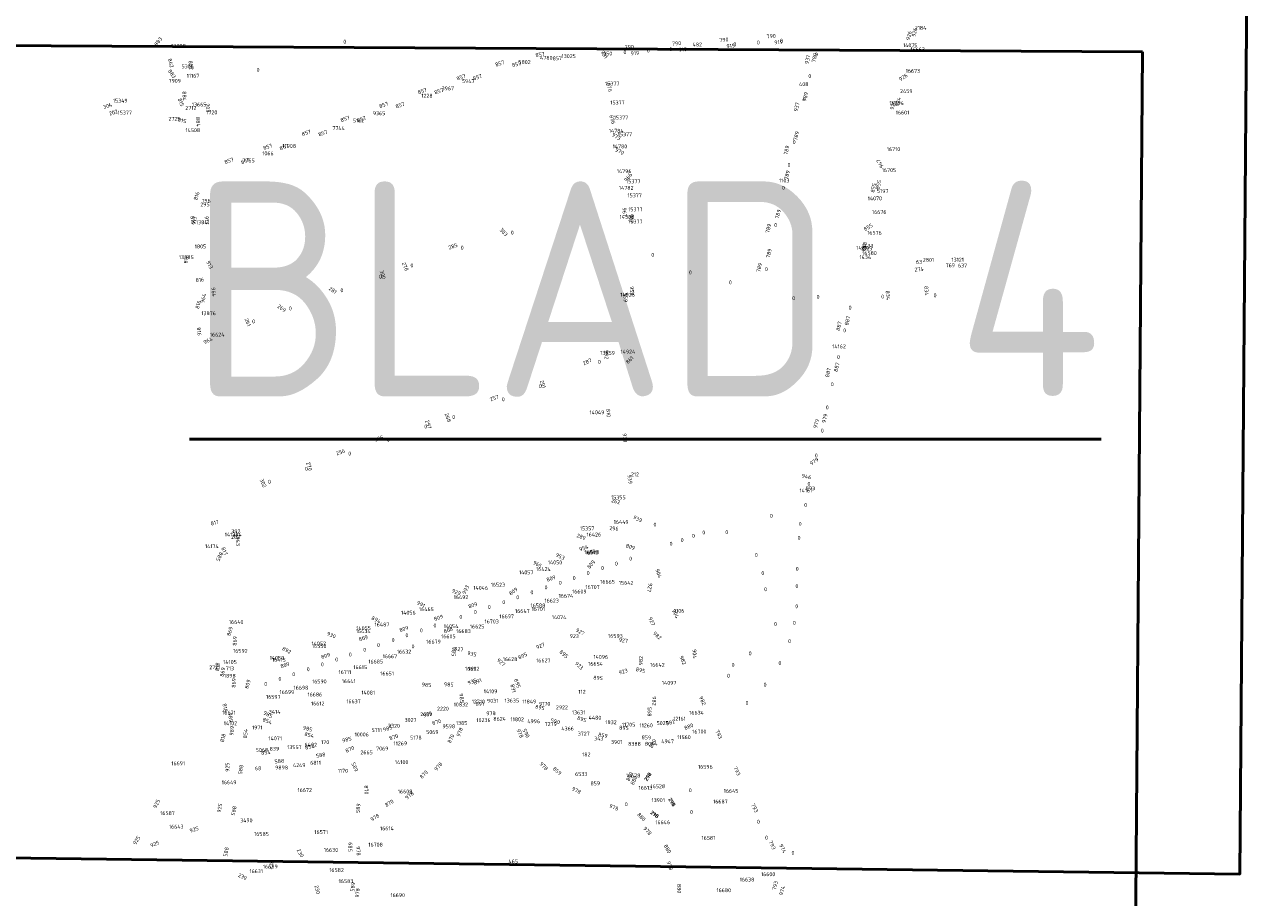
# Model space of a CAD drawing. Header units: metres. Extents: x 0 to 94175, y 0 to 466755.
# Tile 4 of 9: x 90841 to 91415, y 465347 to 465753. Entities that reach past the tile are written whole.
import ezdxf

# ---------------------------------------------------------------- set-up
doc = ezdxf.new("R2010")
doc.units = ezdxf.units.M
for name, color, linetype in [('120010_STRAATMEUB_OPGRAS_TOTAAL_MText', 7, 'CONTINUOUS'), ('120060_GRAS_RAND_BEPL_MText', 7, 'CONTINUOUS'), ('120070_GRAS_RAND_VERH_MText', 7, 'CONTINUOUS'), ('141020_OPGAHEESTR_RAND_GRASVERH_MText', 7, 'CONTINUOUS'), ('OEG_CAD_BOOM_NIEUW RHIJNGEEST_2023-0116_MText', 7, 'CONTINUOUS'), ('OEG_CAD_GRAS_NIEUW RHIJNGEEST_2023-0116_MText', 7, 'CONTINUOUS'), ('OEG_CAD_OPGAANDE HEESTER_NIEUW RHIJNGEEST_2023-0116_MText', 7, 'CONTINUOUS')]:
    doc.layers.add(name, color=color, linetype=linetype)
doc.layers.add('Kader_A0', color=4, linetype='CONTINUOUS', lineweight=50)
doc.styles.add('Leiden', font='isocp.shx')

msp = doc.modelspace()

# ---------------------------------------------------------------- linework, layer by layer
at = {"layer": 'Kader_A0', "flags": 128}
for points in [[(91415.05, 466500.5), (91405.98, 465357.86), (90691.13, 465367.31), (90689.47, 465552.61), (90622.51, 465548.29), (90625.07, 466504.89)], [(91360.76, 465740.4), (91351.7, 464597.76), (90636.85, 464607.2), (90635.18, 464792.5), (90568.22, 464788.18), (90570.79, 465744.78)]]:
    msp.add_lwpolyline(points, close=True, dxfattribs=at)

# ---------------------------------------------------------------- texts
at = {"layer": '120010_STRAATMEUB_OPGRAS_TOTAAL_MText', "color": 0, "char_height": 1.8, "style": 'Leiden'}
for s, insert, attachment_point in [('295', (90922.4, 465669.42), 4), ('196', (90923.27, 465671.14), 4), ('1805', (90919.75, 465649.9), 4), ('1525', (91229.72, 465648.07), 7), ('1433', (91230.26, 465650.09), 4), ('1434', (91229.05, 465644.95), 4), ('893', (91203.95, 465537.38), 4), ('392', (90936.78, 465517.36), 4), ('202', (90936.68, 465514.75), 4), ('344', (90937.27, 465515.94), 4), ('713', (90934.23, 465453.58), 4), ('1898', (90933.35, 465450.14), 4)]:
    msp.add_mtext(s, dxfattribs=dict(at, insert=insert, attachment_point=attachment_point))
at = {"layer": '120060_GRAS_RAND_BEPL_MText', "color": 0, "char_height": 1.8, "attachment_point": 8, "style": 'Leiden'}
for s, insert, rotation in [('218', (91131.32, 465402.69), 57.67828), ('218', (91141.07, 465390.87), 301.75832), ('218', (91133.21, 465384.92), 324.39715), ('230', (90968.09, 465367.22), 298.73761), ('230', (90956.15, 465361.87), 71.86467), ('230', (90941.6, 465355.88), 335.03956), ('230', (90975.97, 465350.46), 284.78207)]:
    msp.add_mtext(s, dxfattribs=dict(at, insert=insert, rotation=rotation))
at = {"layer": '120070_GRAS_RAND_VERH_MText', "color": 0, "char_height": 1.8, "attachment_point": 8, "style": 'Leiden'}
for s, insert, rotation in [('790', (91166.03, 465745.15), 4.36801), ('790', (91188.03, 465746.84), 4.36801), ('926', (91252.91, 465747.77), 76.82018), ('926', (91255.47, 465749.36), 76.71889), ('883', (90903.5, 465744.66), 53.09892), ('790', (91122.02, 465741.79), 4.36732), ('790', (91144.02, 465743.47), 4.36732), ('919', (91146.91, 465740.63), 4.3919), ('919', (91169.19, 465742.32), 4.33624), ('919', (91191.47, 465744.01), 4.33624), ('862', (90907.77, 465735.01), 284.63323), ('862', (90917.17, 465734.07), 278.99558), ('857', (91061.96, 465734.18), 18.31262), ('857', (91069.7, 465733.79), 13.41731), ('857', (91080.52, 465738.26), 7.66607), ('857', (91088.53, 465736.56), 3.67241), ('791', (91109.5, 465738.62), 300.6366), ('919', (91124.63, 465738.92), 4.3919), ('937', (91205.76, 465736.66), 76.98903), ('789', (91208.96, 465737.54), 76.89905), ('883', (90908.45, 465729.68), 306.78515), ('857', (91043.95, 465727.78), 19.75984), ('857', (91051.6, 465727.78), 19.88243), ('926', (91249.88, 465727.86), 33.64961), ('876', (91111.8, 465723.7), 283.40196), ('815', (90912.52, 465716.67), 291.0372), ('884', (90914.08, 465719.81), 271.32544), ('857', (91025.95, 465721.32), 19.75984), ('857', (91033.62, 465721.27), 19.88243), ('789', (91204.73, 465719.34), 76.89905), ('924', (91247.85, 465716.93), 76.8926), ('857', (91007.96, 465714.85), 19.81877), ('857', (91015.63, 465714.77), 19.88243), ('937', (91200.67, 465714.62), 76.98903), ('924', (91245.37, 465715.43), 76.95662), ('815', (90913.64, 465707.6), 344.87335), ('884', (90920.44, 465707.8), 275.12071), ('857', (90989.97, 465708.36), 19.81877), ('857', (90997.65, 465708.27), 19.88243), ('876', (91113.21, 465708.69), 285.91619), ('857', (90971.98, 465701.88), 19.81877), ('857', (90979.67, 465701.76), 19.88243), ('973', (91115.39, 465700.26), 328.14702), ('789', (91200.49, 465701.13), 76.90434), ('857', (90953.99, 465695.39), 19.81877), ('857', (90961.68, 465695.26), 19.88243), ('970', (91116.99, 465693.34), 332.32244), ('789', (91196, 465694.49), 76.89533), ('857', (90936, 465688.91), 19.81877), ('857', (90943.7, 465688.75), 19.88243), ('789', (91196.25, 465682.92), 76.90434), ('947', (91239.37, 465688.83), 119.28661), ('996', (91120.7, 465682.63), 232.88097), ('855', (91236.42, 465676.95), 76.87839), ('855', (91238.77, 465678.44), 77.08442), ('816', (90921.47, 465673.1), 72.20444), ('967', (91118.83, 465665.77), 272.39935), ('913', (90920.52, 465661.86), 86.57842), ('816', (90917.96, 465662.12), 277.15483), ('913', (90924.52, 465662.07), 275.42429), ('967', (91122.05, 465662.86), 270.87713), ('789', (91192.02, 465664.72), 76.90434), ('789', (91187.53, 465658.08), 76.89588), ('855', (91233.53, 465658.07), 30.27407), ('868', (91232.15, 465649.58), 77.08472), ('816', (90916.69, 465643.81), 82.96327), ('789', (91187.77, 465646.51), 76.63541), ('913', (90925.88, 465640.97), 297.88658), ('789', (91183.29, 465639.87), 76.89588), ('816', (90922.26, 465633.46), 6.35105), ('964', (90924.64, 465625.59), 76.8304), ('964', (90927.7, 465628.57), 275.42139), ('959', (91119.29, 465626.22), 270.24394), ('959', (91122.26, 465629.19), 270.4342), ('834', (91241.36, 465627.1), 274.37457), ('834', (91259.35, 465629.24), 274.23726), ('816', (90922.24, 465622.62), 76.69316), ('887', (91224.31, 465615.14), 76.92995), ('816', (90920.91, 465610.2), 277.23233), ('887', (91220.33, 465612.62), 76.92738), ('964', (90926.34, 465605.29), 25.83962), ('992', (91110.47, 465599.59), 270.0621), ('861', (91122.72, 465596.5), 44.6862), ('887', (91215.31, 465591.01), 76.92738), ('887', (91219.29, 465593.53), 76.92995), ('810', (91111.34, 465572.36), 274.14571), ('979', (91209.8, 465567.25), 76.89066), ('979', (91213.75, 465569.74), 76.87282), ('939', (91119, 465560.71), 275.295), ('979', (91208.43, 465549.12), 33.57027), ('939', (91121.3, 465541.43), 279.35276), ('946', (91204.2, 465541.98), 346.74551), ('939', (91125.41, 465522.32), 332.72668), ('817', (90929.37, 465520.49), 14.78441), ('943', (90938.99, 465512.66), 274.37039), ('885', (90930.5, 465506), 243.32959), ('817', (90932.77, 465507.8), 292.3274), ('953', (91089.42, 465504.86), 334.51674), ('954', (91101.05, 465508.72), 18.96363), ('954', (91104.75, 465506.93), 18.97428), ('809', (91122.15, 465509.27), 341.93783), ('965', (91078.82, 465501.22), 332.43427), ('809', (91104.87, 465501.39), 49.25212), ('809', (91085.83, 465494.58), 19.07495), ('904', (91134.76, 465497.5), 290.20823), ('929', (91041.1, 465488.26), 335.50724), ('993', (91046.6, 465489.8), 63.91869), ('809', (91068.51, 465488.68), 36.30613), ('927', (91130.57, 465491.38), 258.67475), ('991', (91024.59, 465482.62), 333.59735), ('809', (91049.41, 465482.1), 18.87315), ('894', (91003.77, 465475.44), 334.86191), ('809', (91033.44, 465476.3), 18.82347), ('927', (91131.54, 465475.05), 293.65751), ('904', (91142.61, 465478.61), 295.07151), ('869', (90936.96, 465470.55), 74.05976), ('809', (91017.36, 465471.1), 18.98398), ('808', (91038.03, 465470.53), 18.81167), ('927', (91098.63, 465469.83), 330.15954), ('869', (90939.32, 465466.32), 88.6203), ('930', (90982.95, 465468.29), 334.97243), ('809', (90998.48, 465466.76), 18.08909), ('923', (91096.32, 465467.69), 358.09053), ('927', (91119.08, 465465.69), 353.56409), ('982', (91134.39, 465468.21), 317.9725), ('892', (90962.16, 465461.17), 333.04215), ('809', (90980.93, 465458.59), 18.88789), ('985', (91039.35, 465461.43), 268.66075), ('927', (91042.55, 465461.62), 354.77322), ('935', (91048.55, 465459.43), 348.55214), ('895', (91072.66, 465458.59), 25.88406), ('927', (91080.93, 465463.22), 21.96495), ('895', (91090.9, 465459.53), 319.58764), ('904', (91151.44, 465460.29), 274.27732), ('818', (90931.23, 465454.32), 86.69473), ('809', (90962.06, 465454.28), 19.14457), ('927', (91061.74, 465455.73), 320.26893), ('923', (91098.01, 465454.16), 317.54743), ('982', (91128.26, 465457.16), 87.70422), ('982', (91146.05, 465457.01), 296.06064), ('869', (90933.6, 465451.69), 79.12057), ('935', (91049.16, 465446.59), 20.75665), ('891', (91051.71, 465446.68), 24.11703), ('895', (91107.34, 465448.24), 355.70829), ('923', (91119.35, 465451.24), 17.16422), ('895', (91126.98, 465451.9), 347.09364), ('869', (90938.85, 465446.78), 88.6203), ('809', (90945.28, 465446), 74.06748), ('985', (91027.59, 465445.04), 356.50775), ('985', (91037.95, 465445.17), 357.6134), ('891', (91067.07, 465444.06), 284.15613), ('895', (91069.01, 465446.33), 289.78009), ('985', (91043.05, 465439.6), 278.32942), ('891', (91052.44, 465436.17), 3.99833), ('982', (91132.63, 465438.43), 270.56436), ('982', (91155.21, 465438.16), 294.74446), ('818', (90933, 465435.14), 280.02061), ('989', (90935.54, 465430.69), 278.61238), ('985', (90953.46, 465431.36), 332.32023), ('985', (91028.39, 465431.31), 18.61443), ('978', (91057.63, 465431.78), 0.85268), ('895', (91080.19, 465434.51), 348.9428), ('895', (91099.57, 465429.09), 340.97408), ('895', (91132.32, 465433.4), 88.43226), ('989', (90937.91, 465424.48), 85.26385), ('854', (90953.18, 465428.29), 336.90309), ('985', (90972.06, 465424.68), 345.2509), ('985', (91009.79, 465424.74), 17.50492), ('870', (91032.53, 465427.76), 16.89669), ('978', (91043.87, 465423.63), 69.68025), ('590', (91087.31, 465428.07), 344.68967), ('895', (91119.38, 465424.99), 356.38564), ('982', (91141.35, 465427.55), 17.2782), ('880', (91149.95, 465425.69), 21.97922), ('818', (90933.77, 465421.02), 75.78405), ('854', (90944.29, 465423.13), 84.10901), ('854', (90972.8, 465421.73), 345.30533), ('985', (90990.72, 465419.59), 13.04951), ('870', (91012.6, 465420.76), 17.94802), ('870', (91039.76, 465420.48), 64.45121), ('978', (91070.31, 465423), 294.5063), ('590', (91073.12, 465423), 296.92528), ('859', (91109.49, 465421.59), 349.36502), ('859', (91129.83, 465420.55), 357.26984), ('880', (91133.62, 465418.22), 64.48408), ('793', (91162.83, 465422.51), 296.35247), ('854', (90952.94, 465413.58), 4.80562), ('854', (90973.45, 465416.18), 9.40567), ('588', (90978.52, 465412.33), 10.2208), ('870', (90992.29, 465415.14), 24.06184), ('925', (90935.87, 465407.66), 91.35328), ('588', (90959.24, 465409.53), 6.46814), ('589', (90993.42, 465407.34), 292.4722), ('978', (91033.79, 465407.34), 49.45123), ('978', (91081.54, 465407.45), 314.77118), ('588', (90942.12, 465406.38), 80.69782), ('870', (91026.98, 465403.62), 46.50555), ('859', (91087.79, 465405.16), 320.66391), ('859', (91122.94, 465402.83), 63.6704), ('880', (91124.92, 465401.11), 64.09549), ('793', (91171.25, 465405.41), 295.58084), ('870', (90998.68, 465397.01), 273.31826), ('978', (91096.95, 465396.02), 332.69622), ('859', (91106.13, 465399.2), 1.10416), ('925', (90902.86, 465390.26), 66.36131), ('870', (91010.7, 465390.1), 30.54032), ('978', (91020.26, 465393.73), 39.55717), ('925', (90932.26, 465388.44), 79.47564), ('588', (90938.85, 465387.19), 79.60147), ('589', (90996.73, 465388.46), 84.94997), ('978', (91004.07, 465383.49), 32.24764), ('978', (91114.4, 465388.08), 337.23795), ('880', (91126.93, 465383.89), 313.69547), ('793', (91179.48, 465388.21), 295.54333), ('925', (90919.75, 465377.77), 17.50335), ('978', (91129.74, 465377.38), 311.47194), ('925', (90893.51, 465373.15), 58.28524), ('925', (90901.52, 465371.04), 20.67349), ('588', (90935.24, 465368.07), 79.51541), ('589', (90993.09, 465370.49), 89.00867), ('978', (90995, 465368.59), 273.85941), ('880', (91138.97, 465369.12), 300.67325), ('793', (91187.65, 465370.98), 294.86942), ('974', (91192.53, 465369.42), 296.94047), ('978', (91139.92, 465361.47), 288.3217), ('589', (90994.2, 465351.84), 83.75376), ('880', (91144.26, 465351.12), 270.24635), ('793', (91190.64, 465352.36), 76.47266), ('974', (91193.92, 465349.98), 76.24745), ('978', (90996.41, 465349.02), 83.34614)]:
    msp.add_mtext(s, dxfattribs=dict(at, insert=insert, rotation=rotation))
at = {"layer": '141020_OPGAHEESTR_RAND_GRASVERH_MText', "color": 0, "char_height": 1.8, "attachment_point": 8, "style": 'Leiden'}
for s, insert, rotation in [('304', (90879.49, 465714.44), 17.90592), ('202', (90882.17, 465711.36), 17.50336), ('203', (90925.05, 465714.25), 276.16818), ('303', (91062.83, 465655.96), 313.21645), ('285', (91040.2, 465649.12), 19.37041), ('300', (91006.36, 465636.48), 286.2548), ('278', (91016.9, 465640.15), 293.16373), ('274', (91256.83, 465638.36), 4.58591), ('281', (90983.49, 465628.79), 324.43884), ('269', (90959.74, 465620.41), 324.25766), ('261', (90943.64, 465614.25), 292.22415), ('287', (91102.81, 465595.46), 27.00221), ('291', (91080.91, 465585.5), 289.82099), ('257', (91059.39, 465578.51), 19.57012), ('268', (91036.68, 465569.92), 289.26477), ('297', (91027.63, 465566.78), 289.33567), ('305', (91005.79, 465559.7), 19.38361), ('256', (90987.92, 465553.37), 19.75253), ('270', (90972.22, 465547.33), 287.68794), ('302', (90950.8, 465539.44), 294.63426), ('262', (91115.42, 465530.44), 344.31547), ('296', (91114.77, 465517.81), 356.65472), ('280', (91099.26, 465513.99), 340.96285), ('298', (91131.32, 465402.69), 57.67828), ('298', (91141.07, 465390.87), 301.75832), ('298', (91133.21, 465384.92), 324.39715)]:
    msp.add_mtext(s, dxfattribs=dict(at, insert=insert, rotation=rotation))
at = {"layer": 'Kader_A0', "insert": (90917.27, 465680.15), "char_height": 100, "width": 413.9943, "attachment_point": 1, "style": 'Leiden'}
msp.add_mtext('{\\LBLAD 4}', dxfattribs=at)
at = {"layer": 'OEG_CAD_BOOM_NIEUW RHIJNGEEST_2023-0116_MText', "color": 0, "char_height": 1.8, "attachment_point": 4, "style": 'Leiden'}
for s, insert in [('2184', (91254.79, 465751.59)), ('0', (90988.9, 465745.17)), ('0', (91130.1, 465741.02)), ('0', (91140.55, 465741.74)), ('0', (91170.35, 465743.92)), ('0', (91181.3, 465744.77)), ('0', (91192.06, 465745.61)), ('16663', (91252.69, 465741.61)), ('5802', (91070.35, 465735.68)), ('4780', (91080.45, 465737.65)), ('13025', (91090.45, 465738.42)), ('0', (91119.22, 465740.29)), ('0', (91208.32, 465739.2)), ('5306', (90913.65, 465733.69)), ('11167', (90916.03, 465729.31)), ('0', (90948.55, 465732.02)), ('16673', (91250.55, 465731.58)), ('7909', (90907.62, 465726.95)), ('5947', (91044.09, 465726.82)), ('15377', (91110.69, 465725.61)), ('0', (91205.23, 465729.17)), ('1228', (91025.19, 465720.02)), ('3967', (91034.65, 465723.43)), ('0', (91202.63, 465718.41)), ('2459', (91247.94, 465722.16)), ('13665', (90918.43, 465715.92)), ('15377', (91113.11, 465716.83)), ('16601', (91245.88, 465712.19)), ('5162', (90993.32, 465708.46)), ('9365', (91002.66, 465711.85)), ('15377', (91114.77, 465709.87)), ('14508', (90915.45, 465703.96)), ('7744', (90983.81, 465704.95)), ('15377', (91116.55, 465702.07)), ('11908', (90960.55, 465696.63)), ('0', (91197.98, 465698.46)), ('16710', (91241.75, 465695.13)), ('7755', (90941.95, 465689.85)), ('1066', (90951.18, 465693.2)), ('0', (91195.56, 465687.76)), ('16705', (91239.42, 465685.39)), ('15377', (91120.49, 465680.19)), ('15377', (91121.12, 465673.69)), ('0', (91192.96, 465677.19)), ('5197', (91237.19, 465675.7)), ('15377', (91121.46, 465667.16)), ('15377', (91121.45, 465661.49)), ('16676', (91234.84, 465665.91)), ('0', (91066.81, 465656.31)), ('0', (91189.33, 465659.84)), ('16576', (91232.62, 465656.25)), ('0', (91043.53, 465649.31)), ('0', (91132.17, 465645.98)), ('16580', (91230.3, 465646.79)), ('2801', (91258.5, 465643.65)), ('13121', (91271.83, 465643.73)), ('0', (91020.12, 465641.04)), ('0', (91149.63, 465637.83)), ('0', (91185.04, 465639.35)), ('63', (91255.32, 465642.72)), ('769', (91269.13, 465641.11)), ('637', (91274.82, 465640.99)), ('0', (91005.47, 465635.85)), ('0', (91168.26, 465633.17)), ('0', (90987.56, 465629.51)), ('0', (91209.07, 465626.46)), ('0', (91239.12, 465626.56)), ('0', (91263.53, 465627.15)), ('0', (90963.58, 465621.06)), ('0', (91197.71, 465625.82)), ('0', (91224, 465621.42)), ('0', (90946.46, 465615.03)), ('16624', (90926.82, 465608.85)), ('0', (91221.48, 465610.85)), ('0', (91218.6, 465598.43)), ('0', (91107.36, 465596.2)), ('0', (91215.72, 465585.79)), ('0', (91079.89, 465584.89)), ('0', (91062.63, 465578.77)), ('0', (91213.35, 465575)), ('0', (91039.57, 465570.55)), ('0', (91026.56, 465566.08)), ('0', (91211.06, 465564.21)), ('0', (91009.18, 465560.01)), ('0', (90991.2, 465553.51)), ('0', (91208.25, 465552.61)), ('0', (90971.07, 465546.45)), ('0', (90953.86, 465540.43)), ('0', (91204.85, 465539.45)), ('0', (91203.28, 465529.6)), ('0', (91187.36, 465524.57)), ('16449', (91114.68, 465521.69)), ('0', (91133.21, 465520.43)), ('0', (91155.92, 465516.83)), ('0', (91166.59, 465517)), ('0', (91200.76, 465520.84)), ('16426', (91102.06, 465515.84)), ('0', (91140.69, 465511.58)), ('0', (91145.87, 465513.28)), ('0', (91151.11, 465515.28)), ('0', (91200.23, 465514.3)), ('16513', (91101.27, 465507.51)), ('0', (91180.36, 465506.4)), ('16424', (91078.59, 465499.79)), ('0', (91108.77, 465500.28)), ('0', (91115.27, 465502.32)), ('0', (91121.92, 465504.63)), ('0', (91199.38, 465499.9)), ('0', (91095.64, 465495.63)), ('0', (91102.14, 465497.97)), ('16665', (91108.43, 465493.85)), ('0', (91183.38, 465497.93)), ('16523', (91057.49, 465492.51)), ('0', (91075.96, 465488.97)), ('0', (91082.52, 465491.31)), ('0', (91089.18, 465493.42)), ('16609', (91095.34, 465489.31)), ('16707', (91101.55, 465491.42)), ('15642', (91117.1, 465493.41)), ('0', (91184.67, 465490.39)), ('0', (91199.23, 465491.85)), ('16492', (91040.24, 465486.71)), ('0', (91062.84, 465484.36)), ('0', (91069.33, 465486.67)), ('16588', (91075.98, 465482.88)), ('16623', (91082.48, 465485.11)), ('16674', (91089.07, 465487.32)), ('0', (91199.16, 465482.46)), ('16465', (91024.09, 465481.12)), ('0', (91042.89, 465477.54)), ('0', (91049.65, 465479.81)), ('0', (91056.14, 465482.15)), ('16697', (91061.51, 465477.77)), ('16647', (91068.79, 465480.26)), ('16701', (91076.52, 465481.2)), ('16640', (90935.67, 465475.17)), ('16434', (90994.71, 465470.9)), ('16487', (91003.44, 465473.98)), ('0', (91024.5, 465471.27)), ('0', (91030.84, 465473.51)), ('16683', (91041.39, 465470.89)), ('16625', (91047.8, 465473.07)), ('16703', (91054.61, 465475.43)), ('0', (91189.29, 465474.26)), ('0', (91198.05, 465474.77)), ('0', (91011.38, 465466.75)), ('0', (91017.81, 465468.99)), ('16679', (91027.46, 465466.01)), ('16605', (91034.41, 465468.48)), ('16593', (91112.1, 465468.64)), ('0', (91195.83, 465466.27)), ('16592', (90937.62, 465461.72)), ('16550', (90974.31, 465464.01)), ('0', (90991.47, 465460)), ('0', (90998.16, 465462.24)), ('0', (91004.59, 465464.41)), ('16632', (91013.82, 465461.37)), ('0', (91020.64, 465463.86)), ('0', (91177.49, 465460.55)), ('16415', (90955.71, 465457.55)), ('0', (90978.44, 465455.45)), ('0', (90985.1, 465457.69)), ('16615', (90993.56, 465454.12)), ('16685', (91000.53, 465456.74)), ('16667', (91007.2, 465459.21)), ('16628', (91063.1, 465457.84)), ('16627', (91078.62, 465457.27)), ('16654', (91102.81, 465455.68)), ('16642', (91131.63, 465455.21)), ('0', (91169.55, 465455.21)), ('0', (91191.32, 465456.07)), ('0', (90958.72, 465448.69)), ('0', (90965.12, 465450.87)), ('0', (90971.88, 465453.17)), ('16711', (90986.69, 465451.85)), ('16651', (91006.08, 465451.19)), ('16602', (91045.56, 465453.43)), ('0', (91167.42, 465450.15)), ('0', (90952.09, 465446.35)), ('16699', (90959.23, 465442.55)), ('16698', (90965.75, 465444.6)), ('16590', (90974.39, 465447.5)), ('16641', (90988.24, 465447.62)), ('0', (91184.45, 465446.02)), ('16597', (90952.92, 465440.34)), ('16686', (90972.22, 465441.41)), ('16612', (90973.86, 465437.25)), ('16637', (90990.28, 465438.26)), ('10832', (91040.24, 465436.75)), ('12710', (91048.66, 465438.13)), ('9031', (91055.76, 465438.51)), ('13635', (91063.92, 465438.61)), ('11849', (91072.15, 465438.13)), ('9170', (91079.97, 465437.09)), ('0', (91176.02, 465437.52)), ('16671', (90932.55, 465432.97)), ('3414', (90954.24, 465433.33)), ('2039', (91024.7, 465432.27)), ('2220', (91032.52, 465434.85)), ('2922', (91087.79, 465435.42)), ('13631', (91095.23, 465433.09)), ('4480', (91103.05, 465430.63)), ('16634', (91149.84, 465432.93)), ('1971', (90946.41, 465426.05)), ('5711', (91002.03, 465424.86)), ('3320', (91009.69, 465426.88)), ('3027', (91017.42, 465429.59)), ('9598', (91035.04, 465426.61)), ('1385', (91041.25, 465428.14)), ('10236', (91050.81, 465429.48)), ('8624', (91058.69, 465430.09)), ('11802', (91066.67, 465429.89)), ('4996', (91074.49, 465428.97)), ('7279', (91082.57, 465427.68)), ('4366', (91090.33, 465425.6)), ('1832', (91110.78, 465428.52)), ('11705', (91118.5, 465427.38)), ('11260', (91126.7, 465427.07)), ('5025', (91134.64, 465428.14)), ('12161', (91142.4, 465430.19)), ('170', (90978.55, 465419.28)), ('10006', (90994.18, 465422.84)), ('5178', (91019.97, 465421.36)), ('5069', (91027.44, 465423.98)), ('3727', (91097.96, 465423.2)), ('343', (91105.59, 465420.98)), ('3901', (91113.41, 465419.34)), ('4947', (91136.84, 465419.61)), ('11560', (91144.24, 465421.57)), ('16700', (91151.24, 465424.18)), ('5068', (90948.17, 465415.63)), ('839', (90954.62, 465416.16)), ('13557', (90962.79, 465416.9)), ('6482', (90970.85, 465418.07)), ('2665', (90996.86, 465414.52)), ('7069', (91004.17, 465416.28)), ('11269', (91012.25, 465418.68)), ('8388', (91121.39, 465418.46)), ('8044', (91129.17, 465418.51)), ('16691', (90908.89, 465409.4)), ('4249', (90965.45, 465408.53)), ('6811', (90973.5, 465409.7)), ('16596', (91153.92, 465407.8)), ('68', (90947.78, 465407.08)), ('9898', (90957.2, 465407.44)), ('1170', (90986.32, 465405.95)), ('6533', (91096.73, 465404.44)), ('16678', (91120.31, 465403.77)), ('16649', (90932.31, 465400.56)), ('16672', (90967.63, 465396.97)), ('16608', (91014.28, 465396.31)), ('16613', (91126.27, 465398.03)), ('16528', (91131.87, 465398.74)), ('0', (91149.65, 465396.88)), ('16645', (91165.87, 465396.56)), ('0', (91119.88, 465390.37)), ('16687', (91160.92, 465391.64)), ('16587', (90903.7, 465386.23)), ('0', (91150.19, 465386.79)), ('16643', (90907.77, 465379.95)), ('3490', (90940.92, 465382.87)), ('16614', (91005.98, 465379.14)), ('16646', (91134.04, 465381.98)), ('0', (91181.33, 465382.25)), ('16585', (90947.4, 465376.55)), ('16571', (90975.44, 465377.42)), ('16581', (91155.56, 465374.71)), ('0', (91185.11, 465374.84)), ('16630', (90979.81, 465369.11)), ('16708', (91000.55, 465371.56)), ('0', (91197.41, 465367.76)), ('16631', (90945.23, 465359.21)), ('16689', (90951.5, 465361.38)), ('16582', (90982.36, 465359.77)), ('16600', (91183.22, 465357.8)), ('16583', (90986.74, 465354.59)), ('16680', (91162.5, 465350.36)), ('16638', (91173.3, 465355.32)), ('16690', (91010.84, 465348.07))]:
    msp.add_mtext(s, dxfattribs=dict(at, insert=insert))
at = {"layer": 'OEG_CAD_GRAS_NIEUW RHIJNGEEST_2023-0116_MText', "color": 0, "char_height": 1.8, "attachment_point": 5, "style": 'Leiden'}
for s, insert in [('13908', (90912.25, 465743.24)), ('482', (91153.56, 465743.83)), ('14075', (91252.66, 465743.5)), ('1050', (91111.44, 465739.64)), ('408', (91203.11, 465725.37)), ('2712', (90917.99, 465714.31)), ('14094', (91246.31, 465716.6)), ('2725', (90910.35, 465709.24)), ('14784', (91115.88, 465703.71)), ('14780', (91117.59, 465696.45)), ('14796', (91119.54, 465684.9)), ('1103', (91194.04, 465680.54)), ('14782', (91120.51, 465677.12)), ('14070', (91236.18, 465672.24)), ('13841', (90923.55, 465661.13)), ('14388', (91120.91, 465663.59)), ('14114', (91230.55, 465649.21)), ('13885', (90915.87, 465644.88)), ('14925', (91121.16, 465627.43)), ('13876', (90926.22, 465618.81)), ('14162', (91219.52, 465603.38)), ('13859', (91111.83, 465600.36)), ('14924', (91121.31, 465600.95)), ('14049', (91106.9, 465572.7)), ('212', (91124.59, 465543.85)), ('14161', (91204.12, 465536.34)), ('14173', (90936.89, 465515.83)), ('14174', (90927.74, 465510.44)), ('14048', (91104.45, 465507.65)), ('14050', (91087.38, 465502.89)), ('14057', (91073.99, 465498.28)), ('14046', (91052.81, 465491.02)), ('14056', (91019.16, 465479.49)), ('14074', (91089.27, 465477.38)), ('1106', (91145.11, 465480.35)), ('14055', (90998.33, 465472.32)), ('14054', (91039.03, 465473.2)), ('14052', (90977.5, 465465.17)), ('2721', (90929.1, 465454.11)), ('14105', (90936.17, 465456.54)), ('14059', (90958.05, 465458.47)), ('14096', (91108.68, 465458.93)), ('155', (91048.87, 465453.35)), ('14081', (91000.48, 465442.31)), ('14109', (91057.4, 465442.9)), ('112', (91099.93, 465442.71)), ('14097', (91140.46, 465446.84)), ('14102', (90936.38, 465428.03)), ('14071', (90957.23, 465421.02)), ('182', (91101.96, 465413.53)), ('14100', (91016.04, 465409.96)), ('465', (91067.94, 465363.81))]:
    msp.add_mtext(s, dxfattribs=dict(at, insert=insert))
at = {"layer": 'OEG_CAD_OPGAANDE HEESTER_NIEUW RHIJNGEEST_2023-0116_MText', "color": 0, "char_height": 1.8, "attachment_point": 5, "style": 'Leiden'}
for s, insert in [('15349', (90885.1, 465717.69)), ('15377', (90887.22, 465712.13)), ('1720', (90927.71, 465712.28)), ('15355', (91116.86, 465533.18)), ('15357', (91102.29, 465518.7)), ('13901', (91135.4, 465392.26))]:
    msp.add_mtext(s, dxfattribs=dict(at, insert=insert))

doc.saveas('drawing.dxf')
